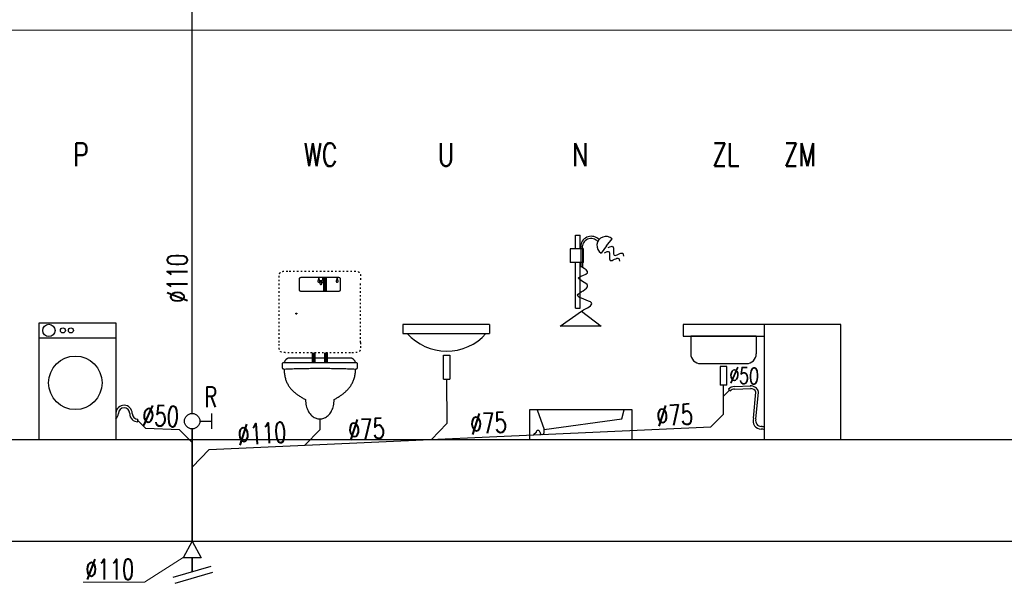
# Model space of a CAD drawing. Extents: x -220312 to -8310, y -91840 to 81907.
# Tile 7 of 128: x -132034 to -124306, y -44481 to -40060. Entities that reach past the tile are written whole.
import ezdxf

# ---------------------------------------------------------------- set-up
doc = ezdxf.new("R2010")
doc.units = 0
doc.header["$MEASUREMENT"] = 0
doc.linetypes.add('ACAD_ISO03W100', pattern=[30, 12, -18])
for name, color, linetype in [('#armatura', 7, 'Continuous'), ('_opis', 3, 'Continuous'), ('_TABELA', 7, 'Continuous'), ('plan', 252, 'Continuous'), ('Ramka_18', 252, 'Continuous'), ('Ramka_30', 252, 'Continuous')]:
    doc.layers.add(name, color=color, linetype=linetype)
for name, color, linetype, lineweight in [('#kan.san', 34, 'Continuous', 30), ('#ks', 34, 'Continuous', 30), ('IS_Kanalizacja_sanitarna_grawitacyjna', 34, 'ACAD_ISO03W100', 30), ('Istniejące stropy_Nr_Pióra__5', 7, 'Continuous', 13)]:
    doc.layers.add(name, color=color, linetype=linetype, lineweight=lineweight)
doc.styles.add('ROMANS', font='romans.shx', dxfattribs={"width": 0.85, "height": 0.11})
doc.styles.add('TABELKA', font='arial.ttf')

# ---------------------------------------------------------------- blocks, each defined once
blk = doc.blocks.new('A$C522E73B8')
at = {"layer": 'plan'}
blk.add_hatch(color=252, dxfattribs=at).paths.add_polyline_path([(-3.2, 4), (-3.3, 4), (-3.3, 4.1), (-3.3, 4.2), (-3.2, 4.2), (-3.3, 4.5), (-3.3, 4.5), (-3.3, 4.7), (-3.5, 4.6), (-3.5, 4.6), (-3.8, 4.6), (-3.7, 4.5), (-3.8, 4.5), (-3.7, 4.1), (-3.7, 4.1), (-3.7, 4), (-3.7, 4), (-3.7, 3.5), (-3.6, 3.5), (-3.6, 3.3), (-3.6, 3.3), (-3.6, 3), (-3.6, 3), (-3.5, 2.9), (-3.3, 2.9), (-3.3, 2.9), (-3.1, 2.9), (-3.1, 3.1), (-3.1, 3.1), (-3.1, 3.4), (-3.2, 3.4), (-3.2, 3.5), (-3.2, 3.6), (-3.2, 3.6)])
at = {"layer": 'plan', "color": 252}
for p, q in [((-6.9, 0.7), (0, 0.7)), ((-6.4, 1.1), (-6.2, 2.9)), ((-6.2, 1.1), (-6.4, 1.1)), ((-6.2, 2.9), (-6.2, 1.1))]:
    blk.add_line(p, q, dxfattribs=at)
for points in [[(-6.4, 1.1), (-6.2, 2.9), (-6.2, 1.1), (-6.4, 1.1)], [(-4.9, 4.5), (-4.8, 4.3), (-4.9, 4.3), (-4.8, 4), (-4.8, 4), (-4.8, 3.8), (-4.8, 3.8), (-4.8, 3.8), (-4.8, 3.8), (-4.7, 3.4), (-4.7, 3.4), (-4.7, 3.3), (-4.7, 3.3), (-4.7, 3.2), (-4.7, 3.2), (-4.7, 2.9), (-4.7, 2.9), (-4.6, 2.7), (-4.5, 2.8), (-4.5, 2.8), (-4.2, 2.8), (-4.2, 2.9), (-4.2, 2.9), (-4.2, 3.3), (-4.3, 3.3), (-4.3, 3.4), (-4.2, 3.4), (-4.3, 3.9), (-4.3, 3.9), (-4.4, 4.1), (-4.3, 4.1), (-4.4, 4.4), (-4.4, 4.4), (-4.4, 4.5), (-4.7, 4.5), (-4.7, 4.5), (-4.9, 4.5)], [(-3.3, 4.7), (-3.3, 4.5), (-3.3, 4.5), (-3.2, 4.2), (-3.3, 4.2), (-3.3, 4.1), (-3.3, 4.1), (-3.3, 4), (-3.2, 4), (-3.2, 3.6), (-3.2, 3.6), (-3.2, 3.5), (-3.2, 3.5), (-3.2, 3.4), (-3.1, 3.4), (-3.1, 3.1), (-3.1, 3.1), (-3.1, 2.9), (-3.3, 2.9), (-3.3, 2.9), (-3.5, 2.9), (-3.6, 3), (-3.6, 3), (-3.6, 3.3), (-3.6, 3.3), (-3.6, 3.5), (-3.7, 3.5), (-3.7, 4), (-3.7, 4), (-3.7, 4.1), (-3.7, 4.1), (-3.8, 4.5), (-3.7, 4.5), (-3.8, 4.6), (-3.5, 4.6), (-3.5, 4.6), (-3.3, 4.7)], [(-3.4, 1.4), (-3.2, 1.4), (-3.2, 1.4), (-3, 1.4), (-3, 1.6), (-3, 1.6), (-3, 1.9), (-3.1, 1.9), (-3.1, 2), (-3.1, 2), (-3.1, 2.1), (-3.1, 2.1), (-3.1, 2.5), (-3.5, 2.5), (-3.5, 2.5), (-3.6, 2.5), (-3.6, 2), (-3.6, 2), (-3.6, 2), (-3.5, 2), (-3.5, 1.8), (-3.5, 1.8), (-3.5, 1.8), (-3.5, 1.8), (-3.5, 1.5), (-3.5, 1.5), (-3.4, 1.4)], [(-2.7, 4.7), (-2.7, 4.6), (-2.7, 4.6), (-2.7, 4.3), (-2.6, 4.3), (-2.6, 4.2), (-2.6, 4.2), (-2.6, 4.1), (-2.6, 4.1), (-2.6, 3.6), (-2.5, 3.6), (-2.5, 3.6), (-2.5, 3.6), (-2.5, 3.5), (-2.6, 3.5), (-2.5, 3.1), (-2.5, 3.1), (-2.5, 3), (-2.3, 3), (-2.3, 3), (-2, 3.1), (-2, 3.2), (-2, 3.2), (-2.1, 3.5), (-2.1, 3.5), (-2.1, 3.7), (-2.1, 3.7), (-2.1, 4.2), (-2.2, 4.2), (-2.2, 4.3), (-2.2, 4.3), (-2.2, 4.7), (-2.2, 4.7), (-2.2, 4.8), (-2.5, 4.8), (-2.5, 4.8), (-2.7, 4.7)], [(-1.9, 1.6), (-2.2, 1.5), (-2.2, 1.5), (-2.4, 1.5), (-2.4, 1.6), (-2.4, 1.6), (-2.5, 2), (-2.4, 2), (-2.4, 2.1), (-2.4, 2.1), (-2.4, 2.1), (-2.5, 2.1), (-2.5, 2.6), (-2.2, 2.7), (-2.2, 2.7), (-2, 2.7), (-2, 2.2), (-2, 2.2), (-2, 2.2), (-2, 2.2), (-2, 2), (-2, 2), (-2, 2), (-2, 2), (-1.9, 1.7), (-1.9, 1.7), (-1.9, 1.6)], [(-1.1, 4.9), (-1.1, 4.8), (-1.1, 4.8), (-1.1, 4.5), (-1.1, 4.5), (-1.1, 4.4), (-1.1, 4.4), (-1.1, 4.3), (-1.1, 4.3), (-1, 3.8), (-1, 3.8), (-1, 3.8), (-1, 3.8), (-1, 3.7), (-1, 3.7), (-0.9, 3.3), (-0.9, 3.3), (-0.9, 3.2), (-1.1, 3.2), (-1.1, 3.2), (-1.4, 3.1), (-1.4, 3.3), (-1.4, 3.3), (-1.5, 3.6), (-1.4, 3.6), (-1.5, 3.8), (-1.5, 3.8), (-1.6, 4.3), (-1.5, 4.3), (-1.5, 4.4), (-1.6, 4.4), (-1.6, 4.7), (-1.6, 4.7), (-1.6, 4.9), (-1.3, 4.9), (-1.3, 4.9), (-1.1, 4.9)], [(-1.3, 1.6), (-1, 1.7), (-1, 1.7), (-0.8, 1.7), (-0.9, 1.8), (-0.8, 1.8), (-0.9, 2.2), (-0.9, 2.2), (-0.9, 2.3), (-0.9, 2.3), (-0.9, 2.3), (-0.9, 2.3), (-1, 2.8), (-1.3, 2.8), (-1.3, 2.8), (-1.5, 2.7), (-1.4, 2.3), (-1.4, 2.3), (-1.4, 2.3), (-1.4, 2.3), (-1.3, 2.1), (-1.4, 2.1), (-1.4, 2.1), (-1.4, 2.1), (-1.3, 1.8), (-1.3, 1.8), (-1.3, 1.6)]]:
    blk.add_lwpolyline(points, dxfattribs=at)
at = {"layer": 'Ramka_18', "color": 252}
for points in [[(-6.9, 5.5), (0, 5.5), (0, 0.7), (-6.9, 0.7)], [(-6.9, 0), (-6.9, 0.7), (0, 0.7), (0, 0)]]:
    blk.add_lwpolyline(points, close=True, dxfattribs=at)
at = {"layer": 'Ramka_30', "color": 252, "style": 'TABELKA'}
for s, height, p in [('PN', 0.216, (-6.1, 1.2)), ('ppp%%P0,00= 4,50 mnpm', 0.282, (-5.3, 0.3))]:
    blk.add_text(s, height=height, dxfattribs=at).set_placement(p)

msp = doc.modelspace()

# ---------------------------------------------------------------- linework, layer by layer
at = {"layer": '#armatura', "color": 3, "linetype": 'Continuous', "ltscale": 0.5}
for p, q in [((-127670.7, -41856.4), (-127670.7, -41750.7)), ((-127670.7, -41750.7), (-127636, -41750.7)), ((-127636, -41856.4), (-127636, -41750.7)), ((-127427.7, -41835.3), (-127384.9, -41779.2)), ((-127609, -41856.4), (-127714.2, -41856.4)), ((-127714.2, -41856.4), (-127714.2, -41966.1)), ((-127631, -41829.9), (-127631, -41999.4)), ((-127618.2, -41852.8), (-127618.2, -41999.4)), ((-127609, -41966.1), (-127609, -41856.4)), ((-127427.7, -41835.3), (-127470.5, -41891.3)), ((-127609, -41966.1), (-127714.2, -41966.1)), ((-127670.7, -42322.6), (-127670.7, -41966.1)), ((-127636, -42322.6), (-127636, -41966.1)), ((-127618.2, -41999.4), (-127631, -41999.4)), ((-127792.2, -42465.2), (-127625.7, -42345.8)), ((-127670.7, -42322.6), (-127636, -42322.6)), ((-127625.7, -42345.8), (-127469.3, -42465.2)), ((-127469.3, -42465.2), (-127792.2, -42465.2))]:
    msp.add_line(p, q, dxfattribs=at)
at = {"layer": '#armatura', "color": 3, "ltscale": 0.008}
for p, q in [((-128345.6, -42452.5), (-129026, -42452.5)), ((-129026, -42452.5), (-129026, -42522.2)), ((-128345.6, -42452.5), (-128345.6, -42522.2)), ((-126188.4, -42452.5), (-126827.4, -42452.5)), ((-126827.4, -42452.5), (-126827.4, -42543.6)), ((-126188.4, -42543.6), (-126188.4, -42452.5)), ((-129026, -42522.2), (-128345.6, -42522.2)), ((-126827.4, -42543.6), (-126188.4, -42543.6)), ((-126252.8, -42543.6), (-126767.6, -42543.6)), ((-126767.6, -42543.6), (-126767.6, -42681)), ((-126252.8, -42543.6), (-126252.8, -42681)), ((-128708.9, -42879.4), (-128708.9, -42692)), ((-128708.9, -42692), (-128657.4, -42692)), ((-128657.4, -42692), (-128657.4, -42879.4)), ((-126690.7, -42758), (-126329.7, -42758)), ((-126536.3, -42781.1), (-126536.3, -42926.8)), ((-126484.8, -42781.1), (-126536.3, -42781.1)), ((-126484.8, -42926.8), (-126484.8, -42781.1)), ((-128708.9, -42879.4), (-128657.4, -42879.4)), ((-126484.8, -42926.8), (-126536.3, -42926.8))]:
    msp.add_line(p, q, dxfattribs=at)
at = {"layer": '#armatura', "color": 3}
for p, q in [((-131278.1, -42559.7), (-131882.9, -42559.7)), ((-126470.5, -42957.9), (-126456, -42972.3)), ((-126427.2, -42937.7), (-126293.3, -42933.2)), ((-126423.3, -42958), (-126293.5, -42953.7)), ((-126275.7, -43186.9), (-126256.7, -42983.1)), ((-126256.3, -43193.2), (-126236.1, -42980.9)), ((-131106.1, -43214.2), (-131106.1, -43193.8)), ((-127918.7, -43298.1), (-127918.7, -43275.1))]:
    msp.add_line(p, q, dxfattribs=at)
msp.add_lwpolyline([(-131882.9, -43352.5), (-131278.1, -43352.5), (-131278.1, -42440.8), (-131882.9, -42440.8)], close=True, dxfattribs=at)
at = {"layer": '#armatura', "color": 3, "ltscale": 0.008}
msp.add_lwpolyline([(-125590, -42452.5), (-126190, -42452.5), (-126190, -43352.5), (-125590, -43352.5)], close=True, dxfattribs=at)
at = {"layer": '#armatura', "color": 3, "linetype": 'Continuous', "ltscale": 0.5}
for points in [[(-128033.3, -43352.5), (-127228.3, -43352.5), (-127228.3, -43120.2), (-128033.3, -43120.2)], [(-127918.7, -43275.1), (-127309.1, -43190.9), (-127288.9, -43120.2), (-127972.6, -43120.2)]]:
    msp.add_lwpolyline(points, close=True, dxfattribs=at)
at = {"layer": '#armatura', "color": 3}
for centre, radius in [((-131804.8, -42497.6), 48.5), ((-131695, -42497.6), 19.6), ((-131632.6, -42497.6), 19.6), ((-131597.4, -42908.9), 209.9)]:
    msp.add_circle(centre, radius, dxfattribs=at)
at = {"layer": '#armatura', "color": 3, "linetype": 'Continuous', "ltscale": 0.5}
for centre, radius, start, end in [((-127548.2, -41843.1), 83.9, 43.41787, 170.91581), ((-127548.5, -41846.5), 70, 42.07049, 185.16329), ((-127433.1, -41831.1), 70.9, 47.06684, 238.18928)]:
    msp.add_arc(centre, radius, start, end, dxfattribs=at)
at = {"layer": '#armatura', "color": 3, "ltscale": 0.008}
for centre, radius, start, end in [((-128683.1, -42246.7), 413.7, 221.51789, 318.25744), ((-126690.7, -42681), 76.9, 180, 270), ((-126329.7, -42681), 76.9, 270, 0)]:
    msp.add_arc(centre, radius, start, end, dxfattribs=at)
at = {"layer": '#armatura', "color": 3}
for centre, radius, start, end in [((-126423.3, -43002.4), 64.8, 91.70629, 136.61306), ((-126423.3, -43002.5), 44.5, 90.03091, 137.26409), ((-126295.2, -42993.6), 60.4, 12.12277, 95.94425), ((-126295.2, -42993.5), 39.9, 15.16762, 96.17617), ((-131215.3, -43149.4), 64.8, 0, 176.58743), ((-131215.3, -43149.4), 44.4, 0, 180), ((-131324.5, -43147), 64.8, 313.3348, 357.87128), ((-131106.1, -43149.4), 64.8, 180, 270), ((-131106.1, -43149.4), 44.4, 180, 270), ((-126214, -43206.8), 64.8, 162.11436, 270), ((-126214, -43206.8), 44.4, 162.11436, 270), ((-126218.7, -43334.9), 83.8, 68.82272, 86.82475), ((-126216.1, -43333.3), 61.7, 63.36361, 88.10184), ((-127965.7, -43298.1), 15.7, 359.99997, 179.99997), ((-127934.4, -43298.1), 15.7, 179.99997, 359.99997)]:
    msp.add_arc(centre, radius, start, end, dxfattribs=at)
at = {"layer": '#armatura', "color": 3, "linetype": 'Continuous', "ltscale": 0.5}
for points in [[(-127445.5, -41888.6), (-127408.8, -41880.1), (-127398.9, -41949.2), (-127332.6, -41933.7), (-127327, -41954.8)], [(-127414.5, -41847.7), (-127377.8, -41839.3), (-127367.9, -41908.3), (-127301.6, -41892.8), (-127296, -41914)], [(-127625.7, -42345.8), (-127546.6, -42282.5), (-127655.3, -42221.9), (-127576.9, -42146.2), (-127647.7, -42085.6), (-127576.9, -42045.1), (-127624.6, -41999.4)]]:
    msp.add_spline(points, degree=3, dxfattribs=at)
at = {"layer": '#kan.san', "color": 34, "ltscale": 0.5}
for p, q in [((-128683.1, -42879.4), (-128682.1, -43228.8)), ((-126510.5, -43155.3), (-126510.5, -42926.8)), ((-126463.2, -42965.1), (-126510.5, -43012.4)), ((-129678.4, -43192.5), (-129678.4, -43277)), ((-126510.5, -43155.3), (-126610.5, -43255.2)), ((-131106.1, -43204), (-131044.3, -43265.8)), ((-130779.1, -43277.7), (-131044.3, -43265.8)), ((-130546.4, -43432.3), (-126610.5, -43255.2)), ((-128682.1, -43228.8), (-128802.1, -43352.5)), ((-130680.5, -43376.4), (-130779.8, -43277)), ((-129678.4, -43277), (-129795.9, -43398.5)), ((-127981.4, -43298.1), (-128001.1, -43317.8)), ((-130546.4, -43432.3), (-130680.5, -43570.9))]:
    msp.add_line(p, q, dxfattribs=at)
at = {"layer": '#kan.san', "color": 34}
for p, q in [((-130528.1, -43149.6), (-130528.1, -43269.6)), ((-130620.3, -43209.6), (-130528.1, -43209.6)), ((-130680.5, -44390.1), (-130680.5, -44282))]:
    msp.add_line(p, q, dxfattribs=at)
at = {"layer": '#kan.san', "color": 3, "lineweight": -3, "ltscale": 0.01, "const_width": 32}
for points in [[(-129638.4, -42080.5), (-129638.4, -42192.5)], [(-129726.4, -42672.5), (-129726.4, -42752.5)], [(-129630.4, -42672.5), (-129630.4, -42752.5)]]:
    msp.add_lwpolyline(points, dxfattribs=at)
at = {"layer": '#kan.san', "color": 34}
msp.add_circle((-130680.5, -43209.6), 60.2, dxfattribs=at)
at = {"layer": '#kan.san', "color": 3, "linetype": 'ACAD_ISO03W100', "lineweight": -3}
for points, knots in [([(-129998.4, -42112.5), (-129998.4, -42105.9), (-129998.4, -42093.8), (-129998.1, -42077.4), (-129997.1, -42064.1), (-129995, -42053.6), (-129991.4, -42045.4), (-129985.4, -42039.4), (-129977.2, -42035.8), (-129966.7, -42033.8), (-129953.5, -42032.8), (-129937, -42032.5), (-129925, -42032.5), (-129918.4, -42032.5)], [0, 0, 0, 0, 0.01243432, 0.02261803, 0.03080098, 0.03729996, 0.0425926, 0.04742706, 0.0527197, 0.05921868, 0.06740164, 0.07758535, 0.09001967, 0.09001967, 0.09001967, 0.09001967]), ([(-129438.4, -42032.5), (-129431.7, -42032.5), (-129419.7, -42032.5), (-129403.2, -42032.8), (-129390, -42033.8), (-129379.5, -42035.8), (-129371.3, -42039.4), (-129365.3, -42045.4), (-129361.7, -42053.6), (-129359.6, -42064.1), (-129358.6, -42077.4), (-129358.3, -42093.8), (-129358.4, -42105.9), (-129358.4, -42112.5)], [0, 0, 0, 0, 0.01243432, 0.02261803, 0.03080098, 0.03729996, 0.0425926, 0.04742706, 0.0527197, 0.05921868, 0.06740164, 0.07758535, 0.09001967, 0.09001967, 0.09001967, 0.09001967]), ([(-129918.4, -42672.5), (-129925, -42672.5), (-129937, -42672.5), (-129953.5, -42672.2), (-129966.7, -42671.2), (-129977.2, -42669.2), (-129985.4, -42665.5), (-129991.4, -42659.6), (-129995, -42651.3), (-129997.1, -42640.8), (-129998.1, -42627.6), (-129998.4, -42611.2), (-129998.4, -42599.1), (-129998.4, -42592.5)], [0, 0, 0, 0, 0.01243432, 0.02261803, 0.03080098, 0.03729996, 0.0425926, 0.04742706, 0.0527197, 0.05921868, 0.06740164, 0.07758535, 0.09001967, 0.09001967, 0.09001967, 0.09001967]), ([(-129358.4, -42592.5), (-129358.4, -42599.1), (-129358.3, -42611.2), (-129358.6, -42627.6), (-129359.6, -42640.8), (-129361.7, -42651.3), (-129365.3, -42659.6), (-129371.3, -42665.5), (-129379.5, -42669.2), (-129390, -42671.2), (-129403.2, -42672.2), (-129419.7, -42672.5), (-129431.7, -42672.5), (-129438.4, -42672.5)], [0, 0, 0, 0, 0.01243432, 0.02261803, 0.03080098, 0.03729996, 0.0425926, 0.04742706, 0.0527197, 0.05921868, 0.06740164, 0.07758535, 0.09001967, 0.09001967, 0.09001967, 0.09001967]), ([(-129438.4, -42672.5), (-129452.3, -42672.5), (-129479.2, -42672.5), (-129518.5, -42672.5), (-129556, -42672.5), (-129592.8, -42672.5), (-129630, -42672.5), (-129668.6, -42672.5), (-129709.7, -42672.5), (-129754.4, -42672.5), (-129803.8, -42672.5), (-129859, -42672.5), (-129897.8, -42672.5), (-129918.4, -42672.5)], [0, 0, 0, 0, 0.0261458, 0.0504884, 0.073704, 0.0964688, 0.1194591, 0.1433509, 0.1688204, 0.196544, 0.2271976, 0.2614576, 0.3, 0.3, 0.3, 0.3])]:
    msp.add_open_spline(points, degree=3, knots=knots, dxfattribs=at)
for points in [[(-129918.4, -42032.5), (-129903.8, -42032.5), (-129874.7, -42032.5), (-129831.1, -42032.5), (-129787.4, -42032.5), (-129743.8, -42032.5), (-129700.2, -42032.5), (-129656.5, -42032.5), (-129612.9, -42032.5), (-129569.3, -42032.5), (-129525.6, -42032.5), (-129482, -42032.5), (-129452.9, -42032.5), (-129438.4, -42032.5)], [(-129998.4, -42592.5), (-129998.4, -42577.9), (-129998.4, -42548.9), (-129998.4, -42505.2), (-129998.4, -42461.6), (-129998.4, -42417.9), (-129998.4, -42374.3), (-129998.4, -42330.7), (-129998.4, -42287), (-129998.4, -42243.4), (-129998.4, -42199.8), (-129998.4, -42156.1), (-129998.4, -42127), (-129998.4, -42112.5)], [(-129358.4, -42592.5), (-129358.4, -42577.9), (-129358.4, -42548.9), (-129358.4, -42505.2), (-129358.4, -42461.6), (-129358.4, -42417.9), (-129358.4, -42374.3), (-129358.4, -42330.7), (-129358.4, -42287), (-129358.4, -42243.4), (-129358.4, -42199.8), (-129358.4, -42156.1), (-129358.4, -42127), (-129358.4, -42112.5)]]:
    msp.add_open_spline(points, degree=3, dxfattribs=at)
at = {"layer": '#kan.san', "color": 3, "lineweight": -3, "ltscale": 0.01}
for points, knots in [([(-129838.4, -42112.5), (-129838.4, -42109.8), (-129838.4, -42105), (-129838.2, -42098.4), (-129837.8, -42093.1), (-129837, -42088.9), (-129835.6, -42085.7), (-129833.2, -42083.3), (-129829.9, -42081.8), (-129825.7, -42081), (-129820.4, -42080.6), (-129813.8, -42080.5), (-129809, -42080.5), (-129806.4, -42080.5)], [0, 0, 0, 0, 0.00497373, 0.00904721, 0.01232039, 0.01491998, 0.01703704, 0.01897083, 0.02108788, 0.02368747, 0.02696065, 0.03103414, 0.03600787, 0.03600787, 0.03600787, 0.03600787]), ([(-129838.4, -42160.5), (-129838.4, -42158.5), (-129838.4, -42154.8), (-129838.4, -42149.7), (-129838.4, -42145.4), (-129838.4, -42141.6), (-129838.4, -42138.2), (-129838.4, -42134.8), (-129838.4, -42131.3), (-129838.4, -42127.6), (-129838.4, -42123.2), (-129838.4, -42118.1), (-129838.4, -42114.5), (-129838.4, -42112.5)], [0, 0, 0, 0, 0.00374155, 0.00687453, 0.00953418, 0.01185575, 0.01397446, 0.01602554, 0.01814425, 0.02046582, 0.02312547, 0.02625845, 0.03, 0.03, 0.03, 0.03]), ([(-129806.4, -42080.5), (-129798.1, -42080.5), (-129782.5, -42080.5), (-129760, -42080.5), (-129739.2, -42080.5), (-129719.4, -42080.5), (-129699.9, -42080.5), (-129680, -42080.5), (-129659, -42080.5), (-129636, -42080.5), (-129610.5, -42080.5), (-129581.7, -42080.5), (-129561.2, -42080.5), (-129550.4, -42080.5)], [0, 0, 0, 0, 0.015447, 0.0293614, 0.0421938, 0.0543952, 0.0664162, 0.0787077, 0.0917205, 0.1059053, 0.121713, 0.1395943, 0.16, 0.16, 0.16, 0.16]), ([(-129686.4, -42088.5), (-129686.4, -42089.2), (-129686.5, -42090.7), (-129687, -42092.9), (-129687.8, -42095.1), (-129688.7, -42097.2), (-129689.8, -42099.4), (-129690.9, -42101.6), (-129692, -42103.7), (-129692.9, -42105.9), (-129693.7, -42108.1), (-129694.2, -42110.3), (-129694.4, -42111.8), (-129694.4, -42112.5)], [0, 0, 0, 0, 0.0013686, 0.00276912, 0.00421381, 0.00569952, 0.00721335, 0.0087371, 0.01025093, 0.01173665, 0.01318133, 0.01458185, 0.01595045, 0.01595045, 0.01595045, 0.01595045]), ([(-129694.4, -42112.5), (-129694.4, -42112.6), (-129694.3, -42112.8), (-129694.3, -42113.3), (-129694.2, -42114), (-129694, -42114.9), (-129693.6, -42116), (-129693.1, -42117.1), (-129692.3, -42118.1), (-129691.3, -42119.1), (-129689.9, -42119.9), (-129688.3, -42120.4), (-129687, -42120.5), (-129686.4, -42120.5)], [0, 0, 0, 0, 0.000116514, 0.000436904, 0.000919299, 0.001525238, 0.002221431, 0.002982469, 0.003794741, 0.004661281, 0.005605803, 0.006672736, 0.007921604, 0.007921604, 0.007921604, 0.007921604]), ([(-129678.4, -42112.5), (-129678.4, -42111.8), (-129678.5, -42110.3), (-129679, -42108.1), (-129679.8, -42105.9), (-129680.7, -42103.7), (-129681.8, -42101.6), (-129682.9, -42099.4), (-129684, -42097.2), (-129684.9, -42095.1), (-129685.7, -42092.9), (-129686.2, -42090.7), (-129686.4, -42089.2), (-129686.4, -42088.5)], [0, 0, 0, 0, 0.0013686, 0.00276912, 0.00421381, 0.00569952, 0.00721335, 0.0087371, 0.01025093, 0.01173665, 0.01318133, 0.01458185, 0.01595045, 0.01595045, 0.01595045, 0.01595045]), ([(-129686.4, -42120.5), (-129685.7, -42120.5), (-129684.4, -42120.4), (-129682.8, -42119.9), (-129681.4, -42119.1), (-129680.4, -42118.1), (-129679.6, -42117.1), (-129679.1, -42116), (-129678.7, -42114.9), (-129678.5, -42114), (-129678.4, -42113.3), (-129678.4, -42112.8), (-129678.4, -42112.6), (-129678.4, -42112.5)], [0, 0, 0, 0, 0.001248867, 0.002315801, 0.003260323, 0.004126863, 0.004939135, 0.005700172, 0.006396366, 0.007002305, 0.007484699, 0.007805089, 0.007921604, 0.007921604, 0.007921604, 0.007921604]), ([(-129670.4, -42104.5), (-129670.4, -42105.2), (-129670.5, -42106.7), (-129671, -42108.9), (-129671.8, -42111.1), (-129672.7, -42113.2), (-129673.8, -42115.4), (-129674.9, -42117.6), (-129676, -42119.7), (-129676.9, -42121.9), (-129677.7, -42124.1), (-129678.2, -42126.3), (-129678.4, -42127.8), (-129678.4, -42128.5)], [0, 0, 0, 0, 0.0013686, 0.00276912, 0.00421381, 0.00569952, 0.00721335, 0.0087371, 0.01025093, 0.01173665, 0.01318133, 0.01458185, 0.01595045, 0.01595045, 0.01595045, 0.01595045]), ([(-129662.4, -42128.5), (-129662.4, -42127.8), (-129662.5, -42126.3), (-129663, -42124.1), (-129663.8, -42121.9), (-129664.7, -42119.7), (-129665.8, -42117.6), (-129666.9, -42115.4), (-129668, -42113.2), (-129668.9, -42111.1), (-129669.7, -42108.9), (-129670.2, -42106.7), (-129670.4, -42105.2), (-129670.4, -42104.5)], [0, 0, 0, 0, 0.0013686, 0.00276912, 0.00421381, 0.00569952, 0.00721335, 0.0087371, 0.01025093, 0.01173665, 0.01318133, 0.01458185, 0.01595045, 0.01595045, 0.01595045, 0.01595045]), ([(-129654.4, -42088.5), (-129654.4, -42089.2), (-129654.5, -42090.7), (-129655, -42092.9), (-129655.8, -42095.1), (-129656.7, -42097.2), (-129657.8, -42099.4), (-129658.9, -42101.6), (-129660, -42103.7), (-129660.9, -42105.9), (-129661.7, -42108.1), (-129662.2, -42110.3), (-129662.4, -42111.8), (-129662.4, -42112.5)], [0, 0, 0, 0, 0.0013686, 0.00276912, 0.00421381, 0.00569952, 0.00721335, 0.0087371, 0.01025093, 0.01173665, 0.01318133, 0.01458185, 0.01595045, 0.01595045, 0.01595045, 0.01595045]), ([(-129662.4, -42112.5), (-129662.4, -42112.6), (-129662.3, -42112.8), (-129662.3, -42113.3), (-129662.2, -42114), (-129662, -42114.9), (-129661.6, -42116), (-129661.1, -42117.1), (-129660.3, -42118.1), (-129659.3, -42119.1), (-129657.9, -42119.9), (-129656.3, -42120.4), (-129655, -42120.5), (-129654.4, -42120.5)], [0, 0, 0, 0, 0.000116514, 0.000436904, 0.000919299, 0.001525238, 0.002221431, 0.002982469, 0.003794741, 0.004661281, 0.005605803, 0.006672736, 0.007921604, 0.007921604, 0.007921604, 0.007921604]), ([(-129646.4, -42112.5), (-129646.4, -42111.8), (-129646.5, -42110.3), (-129647, -42108.1), (-129647.8, -42105.9), (-129648.7, -42103.7), (-129649.8, -42101.6), (-129650.9, -42099.4), (-129652, -42097.2), (-129652.9, -42095.1), (-129653.7, -42092.9), (-129654.2, -42090.7), (-129654.4, -42089.2), (-129654.4, -42088.5)], [0, 0, 0, 0, 0.0013686, 0.00276912, 0.00421381, 0.00569952, 0.00721335, 0.0087371, 0.01025093, 0.01173665, 0.01318133, 0.01458185, 0.01595045, 0.01595045, 0.01595045, 0.01595045]), ([(-129654.4, -42120.5), (-129653.7, -42120.5), (-129652.4, -42120.4), (-129650.8, -42119.9), (-129649.4, -42119.1), (-129648.4, -42118.1), (-129647.6, -42117.1), (-129647.1, -42116), (-129646.7, -42114.9), (-129646.5, -42114), (-129646.4, -42113.3), (-129646.4, -42112.8), (-129646.4, -42112.6), (-129646.4, -42112.5)], [0, 0, 0, 0, 0.001248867, 0.002315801, 0.003260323, 0.004126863, 0.004939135, 0.005700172, 0.006396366, 0.007002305, 0.007484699, 0.007805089, 0.007921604, 0.007921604, 0.007921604, 0.007921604]), ([(-129550.4, -42080.5), (-129547.7, -42080.5), (-129542.9, -42080.5), (-129536.3, -42080.6), (-129531, -42081), (-129526.8, -42081.8), (-129523.5, -42083.3), (-129521.1, -42085.7), (-129519.7, -42088.9), (-129518.9, -42093.1), (-129518.5, -42098.4), (-129518.3, -42105), (-129518.4, -42109.8), (-129518.4, -42112.5)], [0, 0, 0, 0, 0.00497373, 0.00904721, 0.01232039, 0.01491998, 0.01703704, 0.01897083, 0.02108788, 0.02368747, 0.02696065, 0.03103414, 0.03600787, 0.03600787, 0.03600787, 0.03600787]), ([(-129542.4, -42088.5), (-129542.4, -42089.2), (-129542.5, -42090.7), (-129543, -42092.9), (-129543.8, -42095.1), (-129544.7, -42097.2), (-129545.8, -42099.4), (-129546.9, -42101.6), (-129548, -42103.7), (-129548.9, -42105.9), (-129549.7, -42108.1), (-129550.2, -42110.3), (-129550.4, -42111.8), (-129550.4, -42112.5)], [0, 0, 0, 0, 0.0013686, 0.00276912, 0.00421381, 0.00569952, 0.00721335, 0.0087371, 0.01025093, 0.01173665, 0.01318133, 0.01458185, 0.01595045, 0.01595045, 0.01595045, 0.01595045]), ([(-129550.4, -42112.5), (-129550.4, -42112.6), (-129550.3, -42112.8), (-129550.3, -42113.3), (-129550.2, -42114), (-129550, -42114.9), (-129549.6, -42116), (-129549.1, -42117.1), (-129548.3, -42118.1), (-129547.3, -42119.1), (-129545.9, -42119.9), (-129544.3, -42120.4), (-129543, -42120.5), (-129542.4, -42120.5)], [0, 0, 0, 0, 0.000116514, 0.000436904, 0.000919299, 0.001525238, 0.002221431, 0.002982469, 0.003794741, 0.004661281, 0.005605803, 0.006672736, 0.007921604, 0.007921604, 0.007921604, 0.007921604]), ([(-129534.4, -42112.5), (-129534.4, -42111.8), (-129534.5, -42110.3), (-129535, -42108.1), (-129535.8, -42105.9), (-129536.7, -42103.7), (-129537.8, -42101.6), (-129538.9, -42099.4), (-129540, -42097.2), (-129540.9, -42095.1), (-129541.7, -42092.9), (-129542.2, -42090.7), (-129542.4, -42089.2), (-129542.4, -42088.5)], [0, 0, 0, 0, 0.0013686, 0.00276912, 0.00421381, 0.00569952, 0.00721335, 0.0087371, 0.01025093, 0.01173665, 0.01318133, 0.01458185, 0.01595045, 0.01595045, 0.01595045, 0.01595045]), ([(-129542.4, -42120.5), (-129541.7, -42120.5), (-129540.4, -42120.4), (-129538.8, -42119.9), (-129537.4, -42119.1), (-129536.4, -42118.1), (-129535.6, -42117.1), (-129535.1, -42116), (-129534.7, -42114.9), (-129534.5, -42114), (-129534.4, -42113.3), (-129534.4, -42112.8), (-129534.4, -42112.6), (-129534.4, -42112.5)], [0, 0, 0, 0, 0.001248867, 0.002315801, 0.003260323, 0.004126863, 0.004939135, 0.005700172, 0.006396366, 0.007002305, 0.007484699, 0.007805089, 0.007921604, 0.007921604, 0.007921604, 0.007921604]), ([(-129518.4, -42112.5), (-129518.4, -42114.5), (-129518.4, -42118.1), (-129518.4, -42123.2), (-129518.4, -42127.6), (-129518.4, -42131.3), (-129518.4, -42134.8), (-129518.4, -42138.2), (-129518.4, -42141.6), (-129518.4, -42145.4), (-129518.4, -42149.7), (-129518.4, -42154.8), (-129518.4, -42158.5), (-129518.4, -42160.5)], [0, 0, 0, 0, 0.00374155, 0.00687453, 0.00953418, 0.01185575, 0.01397446, 0.01602554, 0.01814425, 0.02046582, 0.02312547, 0.02625845, 0.03, 0.03, 0.03, 0.03]), ([(-129806.4, -42192.5), (-129809, -42192.5), (-129813.8, -42192.5), (-129820.4, -42192.4), (-129825.7, -42192), (-129829.9, -42191.2), (-129833.2, -42189.7), (-129835.6, -42187.3), (-129837, -42184), (-129837.8, -42179.8), (-129838.2, -42174.5), (-129838.4, -42168), (-129838.4, -42163.1), (-129838.4, -42160.5)], [0, 0, 0, 0, 0.00497373, 0.00904721, 0.01232039, 0.01491998, 0.01703704, 0.01897083, 0.02108788, 0.02368747, 0.02696065, 0.03103414, 0.03600787, 0.03600787, 0.03600787, 0.03600787]), ([(-129678.4, -42128.5), (-129678.4, -42128.6), (-129678.3, -42128.8), (-129678.3, -42129.3), (-129678.2, -42130), (-129678, -42130.9), (-129677.6, -42132), (-129677.1, -42133.1), (-129676.3, -42134.1), (-129675.3, -42135.1), (-129673.9, -42135.9), (-129672.3, -42136.4), (-129671, -42136.5), (-129670.4, -42136.5)], [0, 0, 0, 0, 0.000116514, 0.000436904, 0.000919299, 0.001525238, 0.002221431, 0.002982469, 0.003794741, 0.004661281, 0.005605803, 0.006672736, 0.007921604, 0.007921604, 0.007921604, 0.007921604]), ([(-129670.4, -42136.5), (-129669.7, -42136.5), (-129668.4, -42136.4), (-129666.8, -42135.9), (-129665.4, -42135.1), (-129664.4, -42134.1), (-129663.6, -42133.1), (-129663.1, -42132), (-129662.7, -42130.9), (-129662.5, -42130), (-129662.4, -42129.3), (-129662.4, -42128.8), (-129662.4, -42128.6), (-129662.4, -42128.5)], [0, 0, 0, 0, 0.001248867, 0.002315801, 0.003260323, 0.004126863, 0.004939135, 0.005700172, 0.006396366, 0.007002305, 0.007484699, 0.007805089, 0.007921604, 0.007921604, 0.007921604, 0.007921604]), ([(-129518.4, -42160.5), (-129518.4, -42163.1), (-129518.3, -42168), (-129518.5, -42174.5), (-129518.9, -42179.8), (-129519.7, -42184), (-129521.1, -42187.3), (-129523.5, -42189.7), (-129526.8, -42191.2), (-129531, -42192), (-129536.3, -42192.4), (-129542.9, -42192.5), (-129547.7, -42192.5), (-129550.4, -42192.5)], [0, 0, 0, 0, 0.00497373, 0.00904721, 0.01232039, 0.01491998, 0.01703704, 0.01897083, 0.02108788, 0.02368747, 0.02696065, 0.03103414, 0.03600787, 0.03600787, 0.03600787, 0.03600787]), ([(-129550.4, -42192.5), (-129559.7, -42192.5), (-129576.8, -42192.5), (-129600.8, -42192.5), (-129621.5, -42192.5), (-129640.1, -42192.5), (-129657.8, -42192.5), (-129675.7, -42192.5), (-129694.9, -42192.5), (-129716.7, -42192.5), (-129742.2, -42192.5), (-129772.5, -42192.5), (-129794.4, -42192.5), (-129806.4, -42192.5)], [0, 0, 0, 0, 0.0174756, 0.0322014, 0.0448986, 0.0562885, 0.0670924, 0.0780316, 0.0898272, 0.1032006, 0.118873, 0.1375657, 0.16, 0.16, 0.16, 0.16]), ([(-129958.4, -42752.5), (-129957.6, -42750.3), (-129956.1, -42746.2), (-129953.4, -42740.3), (-129950.3, -42734.8), (-129947, -42729.9), (-129943.4, -42725.5), (-129939.6, -42721.6), (-129935.6, -42718.4), (-129931.4, -42715.8), (-129927.1, -42713.9), (-129922.8, -42712.8), (-129919.8, -42712.5), (-129918.4, -42712.5)], [0, 0, 0, 0, 0.00423186, 0.00830097, 0.01220149, 0.01592844, 0.01947867, 0.02285217, 0.02605368, 0.02909475, 0.03199625, 0.03479091, 0.03752535, 0.03752535, 0.03752535, 0.03752535]), ([(-129918.4, -42712.5), (-129896.3, -42712.5), (-129856.8, -42712.5), (-129803.5, -42712.5), (-129761, -42712.5), (-129726.1, -42712.5), (-129695.8, -42712.5), (-129666.8, -42712.5), (-129636, -42712.5), (-129600.3, -42712.5), (-129556.6, -42712.5), (-129501.7, -42712.5), (-129461.1, -42712.5), (-129438.4, -42712.5)], [0, 0, 0, 0, 0.0413599, 0.0740195, 0.0999399, 0.1210819, 0.1394065, 0.1568745, 0.175447, 0.1970849, 0.2237491, 0.2574005, 0.3, 0.3, 0.3, 0.3]), ([(-129438.4, -42712.5), (-129436.9, -42712.5), (-129433.9, -42712.8), (-129429.6, -42713.9), (-129425.3, -42715.8), (-129421.2, -42718.4), (-129417.2, -42721.6), (-129413.3, -42725.5), (-129409.7, -42729.9), (-129406.4, -42734.8), (-129403.3, -42740.3), (-129400.6, -42746.2), (-129399.1, -42750.3), (-129398.4, -42752.5)], [0, 0, 0, 0, 0.00273444, 0.00552909, 0.00843059, 0.01147167, 0.01467318, 0.01804667, 0.02159691, 0.02532386, 0.02922438, 0.03329349, 0.03752535, 0.03752535, 0.03752535, 0.03752535]), ([(-129958.4, -42752.5), (-129959.7, -42752.5), (-129962.1, -42752.5), (-129965.4, -42752.6), (-129968, -42752.9), (-129970.2, -42753.5), (-129971.9, -42754.7), (-129973, -42756.5), (-129973.7, -42758.9), (-129974.1, -42762), (-129974.3, -42766), (-129974.4, -42770.9), (-129974.4, -42774.5), (-129974.4, -42776.5)], [0, 0, 0, 0, 0.00248688, 0.00452447, 0.00616882, 0.00750526, 0.00868128, 0.00991384, 0.01141668, 0.01334144, 0.01579113, 0.01884568, 0.02257596, 0.02257596, 0.02257596, 0.02257596]), ([(-129974.4, -42776.5), (-129974.4, -42777.9), (-129974.4, -42780.5), (-129974.3, -42784.3), (-129974.1, -42787.7), (-129973.7, -42790.7), (-129973, -42793.3), (-129971.9, -42795.6), (-129970.3, -42797.4), (-129968.1, -42798.8), (-129965.4, -42799.8), (-129962.1, -42800.4), (-129959.7, -42800.5), (-129958.4, -42800.5)], [0, 0, 0, 0, 0.00260332, 0.00495928, 0.00707154, 0.00895171, 0.01062718, 0.01215261, 0.01362068, 0.01515861, 0.01690281, 0.01897256, 0.0214625, 0.0214625, 0.0214625, 0.0214625]), ([(-129398.4, -42752.5), (-129416.5, -42752.5), (-129452.5, -42752.5), (-129506.4, -42752.5), (-129559.7, -42752.5), (-129612.4, -42752.5), (-129664.4, -42752.5), (-129715.6, -42752.5), (-129766, -42752.5), (-129815.5, -42752.5), (-129864.1, -42752.5), (-129911.6, -42752.5), (-129942.9, -42752.5), (-129958.4, -42752.5)], [0, 0, 0, 0, 0.0339594, 0.0676258, 0.1009542, 0.1338993, 0.1664162, 0.1984598, 0.229985, 0.2609467, 0.2912998, 0.3209992, 0.35, 0.35, 0.35, 0.35]), ([(-129958.4, -42800.5), (-129941, -42799.8), (-129906.3, -42798.4), (-129854.5, -42796.9), (-129803, -42795.7), (-129751.8, -42794.9), (-129700.8, -42794.5), (-129650.1, -42794.5), (-129599.5, -42794.9), (-129549.1, -42795.7), (-129498.8, -42796.9), (-129448.5, -42798.4), (-129415.1, -42799.8), (-129398.4, -42800.5)], [0, 0, 0, 0, 0.0326306, 0.0650275, 0.0972149, 0.1292172, 0.1610589, 0.1927644, 0.2243581, 0.2558647, 0.2873085, 0.3187141, 0.350106, 0.350106, 0.350106, 0.350106]), ([(-129958.4, -42800.5), (-129958.4, -42812.2), (-129957.2, -42834.7), (-129951.7, -42866.5), (-129942.8, -42895.1), (-129930.8, -42920.6), (-129916.1, -42943.3), (-129899, -42963.6), (-129879.9, -42981.8), (-129859.2, -42998.3), (-129837.2, -43013.3), (-129814.1, -43027.3), (-129798.3, -43036.1), (-129790.4, -43040.5)], [0, 0, 0, 0, 0.022009, 0.0420139, 0.0604947, 0.0779125, 0.0946803, 0.1111371, 0.1275324, 0.1440256, 0.1606965, 0.1775602, 0.1945849, 0.1945849, 0.1945849, 0.1945849]), ([(-129566.4, -43040.5), (-129559, -43036.1), (-129544.3, -43027.2), (-129522.3, -43013.2), (-129500.9, -42998.2), (-129480.3, -42981.7), (-129460.9, -42963.6), (-129443.4, -42943.3), (-129428, -42920.6), (-129415.2, -42895.1), (-129405.6, -42866.6), (-129399.6, -42834.7), (-129398.4, -42812.2), (-129398.4, -42800.5)], [0, 0, 0, 0, 0.0160517, 0.0323232, 0.0487165, 0.0651746, 0.0817004, 0.0983761, 0.11538, 0.1329948, 0.1516015, 0.1716595, 0.193675, 0.193675, 0.193675, 0.193675]), ([(-129382.4, -42776.5), (-129382.4, -42774.5), (-129382.4, -42770.9), (-129382.4, -42766), (-129382.6, -42762), (-129383, -42758.9), (-129383.7, -42756.5), (-129384.8, -42754.7), (-129386.5, -42753.5), (-129388.7, -42752.9), (-129391.3, -42752.6), (-129394.6, -42752.5), (-129397, -42752.5), (-129398.4, -42752.5)], [0, 0, 0, 0, 0.00373029, 0.00678483, 0.00923453, 0.01115929, 0.01266213, 0.01389468, 0.0150707, 0.01640714, 0.0180515, 0.02008909, 0.02257596, 0.02257596, 0.02257596, 0.02257596]), ([(-129398.4, -42800.5), (-129397, -42800.5), (-129394.6, -42800.4), (-129391.3, -42799.8), (-129388.6, -42798.8), (-129386.4, -42797.4), (-129384.8, -42795.6), (-129383.8, -42793.3), (-129383, -42790.7), (-129382.6, -42787.7), (-129382.4, -42784.3), (-129382.4, -42780.5), (-129382.4, -42777.9), (-129382.4, -42776.5)], [0, 0, 0, 0, 0.00248994, 0.00455969, 0.00630389, 0.00784182, 0.00930989, 0.01083532, 0.01251079, 0.01439096, 0.01650323, 0.01885919, 0.0214625, 0.0214625, 0.0214625, 0.0214625]), ([(-129790.4, -43040.5), (-129790.4, -43048.9), (-129789.5, -43065.1), (-129785.7, -43088.4), (-129779.6, -43109.5), (-129771.4, -43128.4), (-129761.5, -43145.1), (-129750, -43159.4), (-129737.2, -43171.2), (-129723.4, -43180.6), (-129708.8, -43187.4), (-129693.7, -43191.5), (-129683.4, -43192.5), (-129678.4, -43192.5)], [0, 0, 0, 0, 0.0157588, 0.0304114, 0.0440832, 0.05689, 0.068938, 0.0803261, 0.091148, 0.1014962, 0.1114679, 0.1211705, 0.1307285, 0.1307285, 0.1307285, 0.1307285]), ([(-129678.4, -43192.5), (-129673.3, -43192.5), (-129663, -43191.5), (-129647.9, -43187.4), (-129633.3, -43180.6), (-129619.5, -43171.2), (-129606.7, -43159.4), (-129595.2, -43145.1), (-129585.3, -43128.4), (-129577.1, -43109.5), (-129571, -43088.4), (-129567.2, -43065.1), (-129566.4, -43048.9), (-129566.4, -43040.5)], [0, 0, 0, 0, 0.009558, 0.0192606, 0.0292323, 0.0395805, 0.0504023, 0.0617905, 0.0738385, 0.0866453, 0.1003171, 0.1149697, 0.1307285, 0.1307285, 0.1307285, 0.1307285])]:
    msp.add_open_spline(points, degree=3, knots=knots, dxfattribs=at)
at = {"layer": '#ks', "lineweight": 35}
for p, q in [((-130680.5, -43269.7), (-130680.5, -44152)), ((-130680.5, -44282), (-130680.5, -44390.1))]:
    msp.add_line(p, q, dxfattribs=at)
for p, q in [((-136312.9, -43352.5), (-99700.3, -43352.5)), ((-136552.9, -44152), (-99700.3, -44152))]:
    msp.add_line(p, q)
at = {"layer": '_opis', "color": 7, "lineweight": 30}
for p, q in [((-130680.5, -44152), (-130749.9, -44282)), ((-130680.5, -44152), (-130611, -44282)), ((-130611, -44282), (-130749.9, -44282))]:
    msp.add_line(p, q, dxfattribs=at)
at = {"layer": '_opis', "color": 7, "lineweight": 0}
for p, q in [((-130749.9, -44280.2), (-131053.3, -44472.2)), ((-131053.3, -44472.2), (-131535.1, -44472.2))]:
    msp.add_line(p, q, dxfattribs=at)
at = {"layer": '_TABELA', "color": 7}
for p, q in [((-130828.8, -44433.5), (-130532.1, -44346.7)), ((-130814.8, -44481.5), (-130518.1, -44394.7))]:
    msp.add_line(p, q, dxfattribs=at)
at = {"layer": 'IS_Kanalizacja_sanitarna_grawitacyjna', "linetype": 'ByBlock'}
msp.add_line((-130680.5, -43149.4), (-130680.5, -35300.7), dxfattribs=at)
at = {"layer": 'Istniejące stropy_Nr_Pióra__5', "linetype": 'Continuous'}
msp.add_line((-99700.3, -40142.5), (-136312.9, -40142.5), dxfattribs=at)

# ---------------------------------------------------------------- block references
at = {"layer": '#ks', "color": 1, "lineweight": 35}
msp.add_blockref('A$C522E73B8', (-129859, -42367.4), dxfattribs=at)

# ---------------------------------------------------------------- texts
at = {"layer": '#armatura', "color": 3, "style": 'ROMANS', "width": 0.75}
for s, p in [('P', (-131613.9, -41209.2)), ('WC', (-129801.7, -41209.2)), ('N', (-127698.4, -41209.2)), ('ZL', (-126598.5, -41209.2)), ('ZM', (-126037.1, -41209.2))]:
    msp.add_text(s, height=180, dxfattribs=at).set_placement(p)
at = {"layer": '#armatura', "color": 3, "style": 'ROMANS', "text_generation_flag": 2, "width": 0.75}
msp.add_text('U', height=180, dxfattribs=at).set_placement((-128624.9, -41209.2))
at = {"layer": '#armatura', "color": 3, "style": 'ROMANS', "width": 0.7}
for s, height, rotation, p in [('%%C50', 128, 357.42927, (-126465.9, -42911)), ('%%C50', 160, 357.42927, (-131075.5, -43242.3)), ('%%C75', 160, 3.38693, (-127033.3, -43250.2)), ('%%C75', 160, 3.38693, (-129451.6, -43360.3)), ('%%C75', 160, 3.38693, (-128494.3, -43314.2)), ('%%C110', 160, 3.38693, (-130319.7, -43397.6))]:
    msp.add_text(s, height=height, rotation=rotation, dxfattribs=at).set_placement(p)
at = {"layer": '_TABELA', "color": 3, "style": 'ROMANS', "width": 0.7}
msp.add_text('%%C110  ', height=160, rotation=90, dxfattribs=at).set_placement((-130716, -42281.2))
at = {"layer": '_TABELA', "color": 7, "style": 'ROMANS', "width": 0.7}
for s, p in [('R', (-130585.3, -43100.5)), ('%%C110', (-131519.7, -44451.8))]:
    msp.add_text(s, height=160, dxfattribs=at).set_placement(p)

doc.saveas('drawing.dxf')
